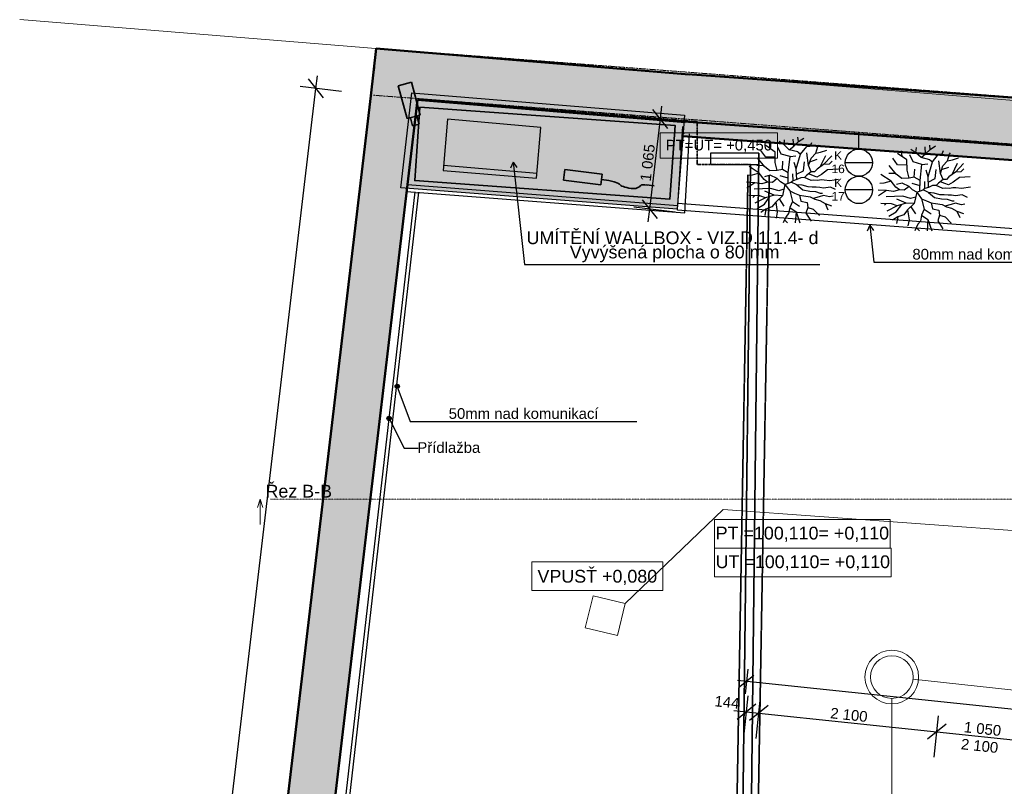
# Model space of a CAD drawing. Header units: millimetres. Extents: x -28761 to 4793, y -4271 to 20239.
# Tile 45 of 256: x -28761 to -17219, y 11187 to 20172. Entities that reach past the tile are written whole.
import ezdxf

# ---------------------------------------------------------------- set-up
doc = ezdxf.new("R2010")
doc.units = ezdxf.units.MM
doc.header["$MEASUREMENT"] = 0
for name, pattern in [('Telekomunikacni vodic', [9.25, 3, -0.75, 3, -0.75, 0.125, -0.75, 0.125, -0.75]), ('Wipeout_Contour', [1000, 0, -1000]), ('Čerchovaná M', [4.5, 2.5, -0.85, 0.3, -0.85]), ('Čerchovaná S', [3.5, 1.5, -0.85, 0.3, -0.85]), ('Čárkovaná S', [2.5, 1.5, -1])]:
    doc.linetypes.add(name, pattern=pattern)
for name, color, linetype in [('5._POHLED ZÁPADNÍ_1_2D prvky - obecné', 7, 'Continuous'), ('5._POHLED ZÁPADNÍ_1_Anotace - S', 7, 'Continuous'), ('5._POHLED ZÁPADNÍ_1_Anotace - SP', 7, 'Continuous'), ('5._POHLED ZÁPADNÍ_1_Konstrukce - nenosné', 7, 'Continuous'), ('5._POHLED ZÁPADNÍ_1_Konstrukce - nosné', 7, 'Continuous'), ('5._POHLED ZÁPADNÍ_1_Kóty - SP', 7, 'Continuous'), ('5._POHLED ZÁPADNÍ_1_Nové_Anotace - SP', 7, 'Continuous'), ('5._POHLED ZÁPADNÍ_1_Nové_Konstrukce - krov', 7, 'Continuous'), ('5._POHLED ZÁPADNÍ_1_Nové_Konstrukce - nenosné', 7, 'Continuous'), ('5._POHLED ZÁPADNÍ_1_Nové_Kóty - SP', 7, 'Continuous'), ('5._POHLED ZÁPADNÍ_1_Nové_Situace', 7, 'Continuous'), ('5._POHLED ZÁPADNÍ_1_Nové_Situace - terén', 7, 'Continuous'), ('5._POHLED ZÁPADNÍ_1_Nové_TZB - VZT', 7, 'Continuous'), ('5._POHLED ZÁPADNÍ_1_Nové_Výplně - Povrchové', 7, 'Continuous'), ('5._POHLED ZÁPADNÍ_1_Nové_Výplně – Řezové', 7, 'Continuous'), ('5._POHLED ZÁPADNÍ_1_Situace', 7, 'Continuous'), ('5._POHLED ZÁPADNÍ_1_Situace - terén', 7, 'Continuous'), ('5._POHLED ZÁPADNÍ_1_TZB - elektroinstalace', 7, 'Continuous'), ('5._POHLED ZÁPADNÍ_1_TZB - kanalizace', 7, 'Continuous'), ('5._POHLED ZÁPADNÍ_1_Výplně – Řezové', 7, 'Continuous'), ('5._POHLED ZÁPADNÍ_1_Značky - řezy', 7, 'Continuous')]:
    doc.layers.add(name, color=color, linetype=linetype)
doc.styles.add('GENEROVANÝ_STYL_1', font='txt')
doc.styles.add('GENEROVANÝ_STYL_2', font='txt')
doc.linetypes.add('Dvojitá', pattern='A,0,[1,D.1.1.19 Koordinační půdorys řemesel 1NP1.Shx,S=0.022399,R=0,X=0,Y=-0.000705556],-2.822222,0', length=2.822222)

msp = doc.modelspace()

# ---------------------------------------------------------------- hatches: boundary and pattern name
at = {"layer": '5._POHLED ZÁPADNÍ_1_Nové_Výplně – Řezové', "linetype": 'Continuous', "lineweight": 0, "true_color": 0x3f2a2a}
msp.add_hatch(color=19, dxfattribs=at).paths.add_polyline_path([(-21053, 17952), (-20968, 19051), (-24163, 19315), (-24295, 18203)])
at = {"layer": '5._POHLED ZÁPADNÍ_1_Výplně – Řezové', "linetype": 'Continuous', "lineweight": 13}
for points in [[(-24647, 19279), (-24099, 19233), (-24581, 19835)], [(-24033, 19790), (-24581, 19835), (-24099, 19233)], [(-24099, 19233), (-20959, 18972), (-20912, 19530), (-24033, 19790)], [(-20973, 18977), (-11029, 18260), (-10989, 18818), (-20933, 19535)], [(-24647, 19279), (-25823, 9345), (-25276, 9280), (-24099, 19233)], [(-20989, 18806), (-11147, 18093), (-11147, 18268), (-20976, 18980)]]:
    msp.add_hatch(color=254, dxfattribs=at).paths.add_polyline_path(points)

# ---------------------------------------------------------------- linework, layer by layer
at = {"layer": '5._POHLED ZÁPADNÍ_1_2D prvky - obecné', "color": 8, "linetype": 'Continuous', "lineweight": 13}
for p, q in [((-11181, 18743), (-28761, 20172)), ((-24603, 19573), (-24582, 19832))]:
    msp.add_line(p, q, dxfattribs=at)
at = {"layer": '5._POHLED ZÁPADNÍ_1_Anotace - SP', "color": 154, "linetype": 'Continuous', "lineweight": 13}
for p, q in [((-19877, 18844), (-21252, 18844)), ((-21252, 18844), (-21252, 18547)), ((-19877, 18547), (-19877, 18844)), ((-21252, 18547), (-19877, 18547)), ((-18556, 14315), (-20617, 14315)), ((-20617, 14315), (-20617, 13979)), ((-18556, 13979), (-18556, 14315)), ((-20617, 13979), (-18556, 13979)), ((-18545, 13979), (-20617, 13979)), ((-20617, 13979), (-20617, 13643)), ((-18545, 13643), (-18545, 13979)), ((-21222, 13818), (-22758, 13818)), ((-22758, 13818), (-22758, 13482)), ((-21222, 13482), (-21222, 13818)), ((-20617, 13643), (-18545, 13643)), ((-22758, 13482), (-21222, 13482))]:
    msp.add_line(p, q, dxfattribs=at)
at = {"layer": '5._POHLED ZÁPADNÍ_1_Konstrukce - nenosné', "color": 1, "linetype": 'Continuous', "lineweight": 25}
for p, q in [((-18762, 18496), (-19083, 18496)), ((-18762, 18176), (-19083, 18176))]:
    msp.add_line(p, q, dxfattribs=at)
at = {"layer": '5._POHLED ZÁPADNÍ_1_Konstrukce - nenosné', "color": 8, "linetype": 'Continuous', "lineweight": 20}
for p, q in [((-22040, 13421), (-22131, 13046)), ((-21664, 13330), (-22040, 13421)), ((-21755, 12954), (-21664, 13330)), ((-22131, 13046), (-21755, 12954))]:
    msp.add_line(p, q, dxfattribs=at)
at = {"layer": '5._POHLED ZÁPADNÍ_1_Konstrukce - nosné', "color": 251, "linetype": 'Continuous', "lineweight": 13, "true_color": 0x6a6a6a}
msp.add_line((-20966, 18841), (-20981, 18842), dxfattribs=at)
at = {"layer": '5._POHLED ZÁPADNÍ_1_Konstrukce - nosné', "color": 7, "linetype": 'Continuous', "lineweight": 50, "flags": 128}
for points in [[(-24581, 19835), (-24647, 19279)], [(-20912, 19530), (-24581, 19835)], [(-10989, 18818), (-20933, 19535)], [(-24647, 19279), (-25823, 9345)], [(-25276, 9280), (-24099, 19233)], [(-24099, 19233), (-20959, 18972)], [(-11147, 18268), (-20976, 18980)], [(-20973, 18977), (-11029, 18260)], [(-20989, 18806), (-11147, 18093)]]:
    msp.add_lwpolyline(points, dxfattribs=at)
at = {"layer": '5._POHLED ZÁPADNÍ_1_Konstrukce - nosné', "color": 251, "linetype": 'Čerchovaná M', "lineweight": 20, "true_color": 0x6a6a6a, "flags": 128}
for points in [[(-11213, 18814), (-24581, 19835)], [(-24623, 19287), (-11212, 18262)]]:
    msp.add_lwpolyline(points, dxfattribs=at)
at = {"layer": '5._POHLED ZÁPADNÍ_1_Nové_Konstrukce - krov', "color": 1, "linetype": 'Continuous', "lineweight": 25}
msp.add_line((-23793, 18466), (-22697, 18372), dxfattribs=at)
at = {"layer": '5._POHLED ZÁPADNÍ_1_Nové_Konstrukce - krov', "color": 1, "linetype": 'Continuous', "lineweight": 25, "flags": 128}
msp.add_lwpolyline([(-23798, 18406), (-22702, 18313), (-22651, 18910), (-23747, 19004)], close=True, dxfattribs=at)
at = {"layer": '5._POHLED ZÁPADNÍ_1_Nové_Konstrukce - nenosné', "color": 1, "linetype": 'Continuous', "lineweight": 25}
for p, q in [((-19963, 18659), (-19970, 18728)), ((-19800, 18704), (-19859, 18743)), ((-19800, 18704), (-19794, 18764)), ((-19740, 18646), (-19800, 18704)), ((-19686, 18691), (-19693, 18773)), ((-19686, 18691), (-19633, 18744)), ((-19633, 18744), (-19638, 18794)), ((-19633, 18744), (-19570, 18784)), ((-19494, 18691), (-19475, 18731)), ((-19406, 18686), (-19394, 18703)), ((-18088, 18652), (-18093, 18703)), ((-20015, 18562), (-20072, 18640)), ((-19907, 18620), (-20016, 18696)), ((-19904, 18499), (-19907, 18620)), ((-19834, 18596), (-19873, 18678)), ((-19729, 18567), (-19834, 18596)), ((-19740, 18646), (-19686, 18691)), ((-19638, 18623), (-19740, 18646)), ((-19658, 18423), (-19607, 18595)), ((-19638, 18623), (-19607, 18595)), ((-19607, 18595), (-19534, 18686)), ((-19534, 18686), (-19494, 18691)), ((-19513, 18462), (-19533, 18610)), ((-19485, 18549), (-19429, 18607)), ((-19429, 18607), (-19406, 18686)), ((-19429, 18607), (-19372, 18620)), ((-19372, 18620), (-19300, 18643)), ((-18362, 18528), (-18471, 18604)), ((-18418, 18567), (-18425, 18636)), ((-18289, 18505), (-18328, 18586)), ((-18255, 18613), (-18314, 18652)), ((-18255, 18613), (-18249, 18673)), ((-18195, 18555), (-18255, 18613)), ((-18195, 18555), (-18141, 18600)), ((-18141, 18600), (-18147, 18682)), ((-18141, 18600), (-18088, 18652)), ((-18088, 18652), (-18025, 18692)), ((-18062, 18504), (-17989, 18595)), ((-17989, 18595), (-17949, 18600)), ((-17949, 18600), (-17930, 18639)), ((-17884, 18516), (-17861, 18595)), ((-17861, 18595), (-17849, 18612)), ((-20032, 18451), (-20114, 18554)), ((-19906, 18559), (-20015, 18562)), ((-19881, 18404), (-19904, 18499)), ((-19819, 18417), (-19814, 18512)), ((-19751, 18378), (-19729, 18567)), ((-19729, 18567), (-19661, 18575)), ((-19658, 18423), (-19681, 18499)), ((-19573, 18402), (-19562, 18507)), ((-19513, 18462), (-19485, 18549)), ((-19499, 18506), (-19414, 18536)), ((-19338, 18476), (-19414, 18421)), ((-19376, 18448), (-19313, 18581)), ((-19338, 18476), (-19241, 18577)), ((-19273, 18479), (-19338, 18476)), ((-19237, 18515), (-19273, 18479)), ((-18470, 18470), (-18527, 18549)), ((-18361, 18468), (-18470, 18470)), ((-18359, 18407), (-18362, 18528)), ((-18184, 18476), (-18289, 18505)), ((-18206, 18286), (-18184, 18476)), ((-18093, 18531), (-18195, 18555)), ((-18184, 18476), (-18116, 18484)), ((-18113, 18331), (-18062, 18504)), ((-18093, 18531), (-18062, 18504)), ((-17968, 18371), (-17988, 18518)), ((-17940, 18458), (-17884, 18516)), ((-17884, 18516), (-17827, 18529)), ((-17831, 18357), (-17768, 18490)), ((-17827, 18529), (-17755, 18552)), ((-17793, 18385), (-17696, 18486)), ((-20091, 18372), (-20211, 18450)), ((-20091, 18372), (-20176, 18348)), ((-20040, 18461), (-20119, 18459)), ((-20034, 18298), (-20091, 18372)), ((-19966, 18401), (-20032, 18451)), ((-19881, 18404), (-19966, 18401)), ((-19819, 18417), (-19881, 18404)), ((-19751, 18378), (-19819, 18417)), ((-19754, 18255), (-19751, 18378)), ((-19694, 18284), (-19697, 18367)), ((-19652, 18297), (-19658, 18423)), ((-19655, 18360), (-19573, 18402)), ((-19482, 18389), (-19536, 18347)), ((-19462, 18344), (-19514, 18364)), ((-19482, 18389), (-19513, 18462)), ((-19443, 18389), (-19482, 18389)), ((-19414, 18421), (-19443, 18389)), ((-19363, 18358), (-19417, 18326)), ((-19290, 18413), (-19363, 18358)), ((-19165, 18421), (-19290, 18413)), ((-18546, 18281), (-18666, 18359)), ((-18495, 18370), (-18574, 18368)), ((-18487, 18360), (-18569, 18462)), ((-18421, 18310), (-18487, 18360)), ((-18336, 18313), (-18359, 18407)), ((-18274, 18326), (-18269, 18421)), ((-18113, 18331), (-18136, 18408)), ((-18028, 18310), (-18017, 18416)), ((-17968, 18371), (-17940, 18458)), ((-17937, 18298), (-17968, 18371)), ((-17954, 18414), (-17869, 18445)), ((-17793, 18385), (-17869, 18330)), ((-17728, 18388), (-17793, 18385)), ((-17692, 18424), (-17728, 18388)), ((-20145, 18261), (-20241, 18266)), ((-20145, 18261), (-20237, 18197)), ((-20176, 18348), (-20225, 18344)), ((-20062, 18248), (-20145, 18261)), ((-19994, 18267), (-20062, 18248)), ((-19994, 18267), (-20034, 18298)), ((-19963, 18349), (-20029, 18330)), ((-19938, 18264), (-19994, 18267)), ((-19881, 18309), (-19963, 18349)), ((-19881, 18309), (-19938, 18264)), ((-19842, 18270), (-19881, 18309)), ((-19752, 18316), (-19845, 18343)), ((-19791, 18241), (-19842, 18270)), ((-19791, 18241), (-19819, 18109)), ((-19791, 18241), (-19717, 18268)), ((-19791, 18241), (-19734, 18165)), ((-19694, 18284), (-19717, 18268)), ((-19652, 18236), (-19717, 18268)), ((-19652, 18297), (-19694, 18284)), ((-19604, 18318), (-19652, 18297)), ((-19561, 18321), (-19604, 18318)), ((-19536, 18347), (-19561, 18321)), ((-19485, 18286), (-19561, 18321)), ((-19454, 18289), (-19485, 18286)), ((-19417, 18326), (-19462, 18344)), ((-19406, 18287), (-19454, 18289)), ((-19366, 18295), (-19406, 18287)), ((-19332, 18292), (-19366, 18295)), ((-19264, 18284), (-19332, 18292)), ((-19161, 18299), (-19264, 18284)), ((-18631, 18257), (-18680, 18253)), ((-18546, 18281), (-18631, 18257)), ((-18489, 18207), (-18546, 18281)), ((-18418, 18257), (-18484, 18239)), ((-18336, 18313), (-18421, 18310)), ((-18336, 18218), (-18418, 18257)), ((-18274, 18326), (-18336, 18313)), ((-18207, 18225), (-18300, 18252)), ((-18206, 18286), (-18274, 18326)), ((-18209, 18163), (-18206, 18286)), ((-18149, 18193), (-18152, 18276)), ((-18107, 18206), (-18113, 18331)), ((-18110, 18268), (-18028, 18310)), ((-17991, 18256), (-18016, 18229)), ((-17937, 18298), (-17991, 18256)), ((-17917, 18253), (-17969, 18273)), ((-17898, 18298), (-17937, 18298)), ((-17872, 18235), (-17917, 18253)), ((-17869, 18330), (-17898, 18298)), ((-17818, 18266), (-17872, 18235)), ((-17745, 18322), (-17818, 18266)), ((-17620, 18329), (-17745, 18322)), ((-19955, 18193), (-20150, 18185)), ((-19915, 18114), (-20025, 18162)), ((-19864, 18167), (-19955, 18193)), ((-19803, 18185), (-19864, 18167)), ((-19734, 18165), (-19677, 18139)), ((-19734, 18165), (-19703, 18041)), ((-19677, 18139), (-19621, 18115)), ((-19587, 18231), (-19652, 18236)), ((-19652, 18236), (-19581, 18178)), ((-19519, 18213), (-19587, 18231)), ((-19581, 18178), (-19499, 18163)), ((-19471, 18210), (-19519, 18213)), ((-19499, 18163), (-19434, 18160)), ((-19423, 18208), (-19471, 18210)), ((-19434, 18160), (-19377, 18139)), ((-19383, 18205), (-19423, 18208)), ((-19338, 18197), (-19383, 18205)), ((-19377, 18139), (-19352, 18139)), ((-19258, 18210), (-19338, 18197)), ((-19196, 18180), (-19258, 18210)), ((-18600, 18170), (-18696, 18175)), ((-18600, 18170), (-18692, 18106)), ((-18517, 18157), (-18600, 18170)), ((-18449, 18176), (-18517, 18157)), ((-18449, 18176), (-18489, 18207)), ((-18393, 18173), (-18449, 18176)), ((-18336, 18218), (-18393, 18173)), ((-18297, 18178), (-18336, 18218)), ((-18246, 18150), (-18297, 18178)), ((-18246, 18150), (-18274, 18018)), ((-18246, 18150), (-18172, 18176)), ((-18246, 18150), (-18189, 18074)), ((-18149, 18193), (-18172, 18176)), ((-18107, 18145), (-18172, 18176)), ((-18107, 18206), (-18149, 18193)), ((-18059, 18227), (-18107, 18206)), ((-18042, 18140), (-18107, 18145)), ((-18107, 18145), (-18036, 18087)), ((-18016, 18229), (-18059, 18227)), ((-17974, 18121), (-18042, 18140)), ((-17940, 18195), (-18016, 18229)), ((-17909, 18198), (-17940, 18195)), ((-17861, 18195), (-17909, 18198)), ((-17821, 18203), (-17861, 18195)), ((-17787, 18201), (-17821, 18203)), ((-17719, 18193), (-17787, 18201)), ((-17616, 18208), (-17719, 18193)), ((-20085, 18106), (-20213, 18111)), ((-20148, 18107), (-20167, 18088)), ((-20020, 18083), (-20144, 18020)), ((-20116, 17960), (-20031, 18009)), ((-20020, 18083), (-20085, 18106)), ((-20031, 18009), (-19967, 18098)), ((-19915, 18114), (-20020, 18083)), ((-19898, 18033), (-19943, 17977)), ((-19819, 18109), (-19915, 18114)), ((-19819, 18109), (-19898, 18033)), ((-19898, 18033), (-19881, 17917)), ((-19858, 18071), (-19804, 17988)), ((-19703, 18041), (-19734, 17972)), ((-19703, 18041), (-19620, 17988)), ((-19621, 18115), (-19570, 18107)), ((-19621, 18115), (-19606, 18046)), ((-19606, 18046), (-19530, 18031)), ((-19570, 18107), (-19493, 18097)), ((-19530, 18031), (-19524, 17970)), ((-19493, 18097), (-19442, 18068)), ((-19388, 18097), (-19460, 18078)), ((-19442, 18068), (-19383, 18052)), ((-19337, 18113), (-19388, 18097)), ((-19383, 18052), (-19320, 18018)), ((-19267, 18095), (-19337, 18113)), ((-19320, 18018), (-19286, 17944)), ((-19320, 18018), (-19244, 17991)), ((-19226, 18102), (-19267, 18095)), ((-18540, 18015), (-18667, 18019)), ((-18603, 18016), (-18622, 17997)), ((-18410, 18102), (-18605, 18094)), ((-18475, 17991), (-18540, 18015)), ((-18486, 17918), (-18422, 18007)), ((-18370, 18023), (-18480, 18070)), ((-18370, 18023), (-18475, 17991)), ((-18319, 18076), (-18410, 18102)), ((-18274, 18018), (-18370, 18023)), ((-18274, 18018), (-18353, 17942)), ((-18258, 18093), (-18319, 18076)), ((-18189, 18074), (-18132, 18048)), ((-18189, 18074), (-18158, 17950)), ((-18132, 18048), (-18076, 18024)), ((-18076, 18024), (-18025, 18016)), ((-18076, 18024), (-18061, 17955)), ((-18036, 18087), (-17954, 18071)), ((-18025, 18016), (-17948, 18006)), ((-17926, 18119), (-17974, 18121)), ((-17954, 18071), (-17889, 18069)), ((-17878, 18116), (-17926, 18119)), ((-17889, 18069), (-17832, 18048)), ((-17838, 18114), (-17878, 18116)), ((-17792, 18022), (-17843, 18006)), ((-17793, 18106), (-17838, 18114)), ((-17832, 18048), (-17807, 18048)), ((-17713, 18119), (-17793, 18106)), ((-17722, 18003), (-17792, 18022)), ((-17681, 18011), (-17722, 18003)), ((-17651, 18088), (-17713, 18119)), ((-20014, 17951), (-20074, 17913)), ((-20014, 17951), (-20026, 17875)), ((-19943, 17977), (-20014, 17951)), ((-19881, 17917), (-19894, 17845)), ((-19748, 17901), (-19776, 17867)), ((-19734, 17972), (-19748, 17901)), ((-19734, 17972), (-19660, 17920)), ((-19660, 17920), (-19670, 17790)), ((-19660, 17920), (-19615, 17790)), ((-19524, 17970), (-19544, 17904)), ((-19544, 17904), (-19484, 17810)), ((-19524, 17970), (-19459, 17952)), ((-19459, 17952), (-19387, 17877)), ((-18475, 17991), (-18598, 17928)), ((-18571, 17869), (-18486, 17918)), ((-18353, 17942), (-18398, 17886)), ((-18353, 17942), (-18336, 17826)), ((-18313, 17980), (-18259, 17897)), ((-18158, 17950), (-18189, 17881)), ((-18158, 17950), (-18075, 17897)), ((-18061, 17955), (-17985, 17939)), ((-17985, 17939), (-17979, 17879)), ((-17948, 18006), (-17897, 17977)), ((-17843, 18006), (-17915, 17987)), ((-17897, 17977), (-17838, 17961)), ((-17838, 17961), (-17775, 17927)), ((-17775, 17927), (-17741, 17852)), ((-17775, 17927), (-17699, 17900)), ((-19776, 17867), (-19811, 17790)), ((-19795, 17826), (-19760, 17790)), ((-18469, 17860), (-18529, 17822)), ((-18469, 17860), (-18481, 17784)), ((-18398, 17886), (-18469, 17860)), ((-18336, 17826), (-18349, 17754)), ((-18231, 17776), (-18266, 17699)), ((-18203, 17810), (-18231, 17776)), ((-18189, 17881), (-18203, 17810)), ((-18189, 17881), (-18115, 17829)), ((-18115, 17829), (-18125, 17699)), ((-18115, 17829), (-18070, 17699)), ((-17979, 17879), (-17999, 17813)), ((-17999, 17813), (-17939, 17719)), ((-17979, 17879), (-17914, 17860)), ((-17914, 17860), (-17842, 17786)), ((-18250, 17734), (-18215, 17699))]:
    msp.add_line(p, q, dxfattribs=at)
for centre in [(-18923, 18496), (-18923, 18176)]:
    msp.add_circle(centre, 160, dxfattribs=at)
at = {"layer": '5._POHLED ZÁPADNÍ_1_Nové_Kóty - SP', "color": 1, "linetype": 'Continuous', "lineweight": 25}
for p, q in [((-25288, 19366), (-25271, 19515)), ((-25201, 19255), (-25376, 19477)), ((-24990, 19330), (-25474, 19388)), ((-21163, 18898), (-21338, 19121)), ((-21250, 19009), (-21233, 19158)), ((-20952, 18974), (-21437, 19031)), ((-21375, 17951), (-21250, 19009)), ((-21463, 18062), (-21288, 17840)), ((-21077, 17916), (-21561, 17973)), ((-21393, 17802), (-21375, 17951)), ((-20154, 12486), (-20318, 12352)), ((-20252, 12270), (-20221, 12559)), ((-20348, 12430), (-20236, 12419)), ((-20236, 12419), (-10717, 11428)), ((-20272, 11763), (-20221, 12248)), ((-20131, 12150), (-20351, 11972)), ((-19988, 12135), (-20208, 11957)), ((-20129, 11748), (-20079, 12233)), ((-20390, 12077), (-20241, 12061)), ((-20241, 12061), (-20098, 12046)), ((-20098, 12046), (-18010, 11827)), ((-18041, 11529), (-17990, 12014)), ((-17900, 11916), (-18120, 11738)), ((-18010, 11827), (-16965, 11718))]:
    msp.add_line(p, q, dxfattribs=at)
at = {"layer": '5._POHLED ZÁPADNÍ_1_Nové_Situace', "color": 1, "linetype": 'Continuous', "lineweight": 25}
for p, q in [((-22977, 18500), (-23007, 18431)), ((-22977, 18500), (-22845, 17304)), ((-22977, 18500), (-22933, 18440)), ((-22845, 17304), (-19383, 17304))]:
    msp.add_line(p, q, dxfattribs=at)
at = {"layer": '5._POHLED ZÁPADNÍ_1_Nové_Situace', "color": 1, "linetype": 'Dvojitá', "lineweight": 25, "flags": 128}
msp.add_lwpolyline([(-21053, 17952), (-24295, 18203), (-24163, 19315), (-20968, 19051)], close=True, dxfattribs=at)
at = {"layer": '5._POHLED ZÁPADNÍ_1_Nové_Situace', "color": 1, "linetype": 'Continuous', "lineweight": 25, "flags": 128}
msp.add_lwpolyline([(-21046, 18021), (-11147, 17275), (-11144, 17194), (-21052, 17939)], close=True, dxfattribs=at)
at = {"layer": '5._POHLED ZÁPADNÍ_1_Nové_Situace - terén', "color": 1, "linetype": 'Continuous', "lineweight": 25}
for p, q in [((-18795, 17764), (-18826, 17695)), ((-18795, 17764), (-18747, 17329)), ((-18795, 17764), (-18751, 17703)), ((-18747, 17329), (-16088, 17329))]:
    msp.add_line(p, q, dxfattribs=at)
at = {"layer": '5._POHLED ZÁPADNÍ_1_Nové_TZB - VZT', "color": 1, "linetype": 'Continuous', "lineweight": 25}
for p, q in [((-21046, 17994), (-20989, 18919)), ((-18923, 18656), (-18923, 18856))]:
    msp.add_line(p, q, dxfattribs=at)
at = {"layer": '5._POHLED ZÁPADNÍ_1_TZB - elektroinstalace', "color": 92, "linetype": 'Continuous', "lineweight": 35, "true_color": 0x00d700, "flags": 128}
for points in [[(-24168, 19440), (-24323, 19398)], [(-24168, 19440), (-24323, 19398)], [(-24323, 19398), (-24219, 19012)], [(-24323, 19398), (-24219, 19012)], [(-24065, 19053), (-24168, 19440)], [(-24065, 19053), (-24168, 19440)], [(-24219, 19012), (-24065, 19053)], [(-24219, 19012), (-24065, 19053)], [(-24181, 19022), (-24155, 18926)], [(-24181, 19022), (-24155, 18926)], [(-24078, 18946), (-24155, 18926)], [(-24078, 18946), (-24155, 18926)], [(-24078, 18946), (-24104, 19043)], [(-24078, 18946), (-24104, 19043)], [(-19694, 9976), (-20194, 10026), (-20097, 18606)], [(-19694, 9976), (-20194, 10026), (-20097, 18606)], [(-22385, 18292), (-22369, 18416)], [(-22385, 18292), (-22369, 18416)], [(-22369, 18416), (-21935, 18362)], [(-22369, 18416), (-21935, 18362)], [(-21935, 18362), (-21950, 18238)], [(-21935, 18362), (-21950, 18238)], [(-21950, 18238), (-22385, 18292)], [(-21950, 18238), (-22385, 18292)], [(-21943, 18300), (-21857, 18287), (-21793, 18272), (-21750, 18257), (-21737, 18249), (-21729, 18243)], [(-21943, 18300), (-21857, 18287), (-21793, 18272), (-21750, 18257), (-21737, 18249), (-21729, 18243)], [(-21594, 18194), (-21621, 18199), (-21646, 18204), (-21667, 18209), (-21685, 18216), (-21701, 18222), (-21713, 18229), (-21723, 18236), (-21729, 18243)], [(-21594, 18194), (-21621, 18199), (-21646, 18204), (-21667, 18209), (-21685, 18216), (-21701, 18222), (-21713, 18229), (-21723, 18236), (-21729, 18243)], [(-21497, 18214), (-21489, 18223), (-21481, 18230), (-21471, 18235), (-21460, 18237), (-21448, 18238), (-21434, 18237), (-21400, 18234)], [(-21497, 18214), (-21489, 18223), (-21481, 18230), (-21471, 18235), (-21460, 18237), (-21448, 18238), (-21434, 18237), (-21400, 18234)], [(-21497, 18214), (-21507, 18209), (-21515, 18205), (-21522, 18200), (-21529, 18196), (-21538, 18193), (-21551, 18192), (-21569, 18192), (-21594, 18194)], [(-21497, 18214), (-21507, 18209), (-21515, 18205), (-21522, 18200), (-21529, 18196), (-21538, 18193), (-21551, 18192), (-21569, 18192), (-21594, 18194)], [(-21322, 18224), (-21415, 18236)], [(-21322, 18224), (-21415, 18236)]]:
    msp.add_lwpolyline(points, dxfattribs=at)
at = {"layer": '5._POHLED ZÁPADNÍ_1_TZB - elektroinstalace', "color": 92, "linetype": 'Continuous', "lineweight": 25, "true_color": 0x00d700, "flags": 128}
msp.add_lwpolyline([(-20664, 18609), (-20664, 18476), (-20095, 18476), (-20095, 18609)], close=True, dxfattribs=at)
at = {"layer": '5._POHLED ZÁPADNÍ_1_TZB - elektroinstalace', "color": 92, "linetype": 'Telekomunikacni vodic', "lineweight": 35, "true_color": 0x00d700, "flags": 128}
msp.add_lwpolyline([(-19819, 9404), (-19819, 9988), (-20294, 10036), (-20194, 18476)], dxfattribs=at)
msp.add_lwpolyline([(-19819, 9404), (-19819, 9988), (-20294, 10036), (-20194, 18476)], dxfattribs=at)
at = {"layer": '5._POHLED ZÁPADNÍ_1_TZB - elektroinstalace', "color": 92, "linetype": 'Čárkovaná S', "lineweight": 35, "true_color": 0x00d700, "flags": 128}
for points in [[(-20224, 18352), (-20364, 10354)], [(-20114, 10349), (-19974, 18348)]]:
    msp.add_lwpolyline(points, dxfattribs=at)
at = {"layer": '5._POHLED ZÁPADNÍ_1_TZB - kanalizace', "color": 30, "linetype": 'Continuous', "lineweight": 20, "true_color": 0xff6600}
for p, q in [((-21664, 13330), (-20516, 14433)), ((-16599, 14146), (-20516, 14433)), ((-18290, 12441), (-10090, 11566)), ((-18538, 7589), (-18538, 12218))]:
    msp.add_line(p, q, dxfattribs=at)
for radius in [315, 250]:
    msp.add_circle((-18538, 12468), radius, dxfattribs=at)
at = {"layer": '5._POHLED ZÁPADNÍ_1_Značky - řezy', "color": 154, "linetype": 'Continuous', "lineweight": 13}
for p, q in [((-25972, 14454), (-25942, 14554)), ((-25942, 14554), (-25942, 14254)), ((-25912, 14454), (-25942, 14554))]:
    msp.add_line(p, q, dxfattribs=at)

# ---------------------------------------------------------------- texts
at = {"layer": '5._POHLED ZÁPADNÍ_1_Anotace - S', "color": 1, "linetype": 'Continuous', "lineweight": 25, "char_height": 100, "attachment_point": 5, "style": 'GENEROVANÝ_STYL_1'}
for s, insert, line_spacing_factor in [('\\A1;{\\pqc;\\fArial|b0|i0|c238|p38;K\\P\\pqc;\\fArial|b0|i0|c238|p38;1\\fArial|b0|i0|c238|p38;6}', (-19167, 18501), 0.940294), ('\\A1;{\\pqc;\\fArial|b0|i0|c238|p38;K\\P\\pqc;\\fArial|b0|i0|c238|p38;1\\fArial|b0|i0|c238|p38;7}', (-19167, 18181), 0.9406)]:
    msp.add_mtext(s, dxfattribs=dict(at, insert=insert, line_spacing_factor=line_spacing_factor))
at = {"layer": '5._POHLED ZÁPADNÍ_1_Anotace - SP', "color": 154, "linetype": 'Continuous', "lineweight": 13, "attachment_point": 5, "style": 'GENEROVANÝ_STYL_1'}
for s, insert, char_height in [('\\A1;{\\pqc;\\fArial|b0|i0|c238|p38;PT=UT= +0,\\fArial|b0|i0|c238|p38;45\\fArial|b0|i0|c238|p38;0 }', (-20565, 18690), 125), ('\\A1;{\\pqc;\\fArial|b0|i0|c238|p38;PT =100,110=\\fArial|b0|i0|c238|p38; \\fArial|b0|i0|c238|p38;+0,110}', (-19586, 14141), 150), ('\\A1;{\\pqc;\\fArial|b0|i0|c238|p38;UT\\fArial|b0|i0|c238|p38; =100,110=\\fArial|b0|i0|c238|p38; \\fArial|b0|i0|c238|p38;+0,110}', (-19581, 13805), 150), ('\\A1;{\\pqc;\\fArial|b0|i0|c238|p38;VPUSŤ +0,0\\fArial|b0|i0|c238|p38;8\\fArial|b0|i0|c238|p38;0 }', (-21990, 13635), 150)]:
    msp.add_mtext(s, dxfattribs=dict(at, insert=insert, char_height=char_height))
at = {"layer": '5._POHLED ZÁPADNÍ_1_Kóty - SP', "color": 1, "linetype": 'Continuous', "lineweight": 25, "char_height": 125, "attachment_point": 7, "style": 'GENEROVANÝ_STYL_2'}
for s, insert, width, rotation in [('\\A1;{\\pql;\\fArial|b0|i0|c0|p38;1\xa0065}', (-21363, 18271), 427.43, 83.2658), ('\\A1;{\\pql;\\fArial|b0|i0|c0|p38;144}', (-20621, 12126), 284.57, 354.0173), ('\\A1;{\\pql;\\fArial|b0|i0|c0|p38;2\xa0100}', (-19264, 11984), 427.43, 354.0173), ('\\A1;{\\pql;\\fArial|b0|i0|c0|p38;1\xa0050}', (-17698, 11820), 427.43, 354.0173)]:
    msp.add_mtext(s, dxfattribs=dict(at, insert=insert, width=width, rotation=rotation))
at = {"layer": '5._POHLED ZÁPADNÍ_1_Kóty - SP', "color": 1, "linetype": 'Continuous', "lineweight": 25, "insert": (-17502, 11724), "char_height": 125, "attachment_point": 2, "rotation": 354.0173, "style": 'GENEROVANÝ_STYL_2'}
msp.add_mtext('\\A1;{\\pqc;\\fArial|b0|i0|c0|p38;2 \\fArial|b0|i0|c0|p38;10\\fArial|b0|i0|c0|p38;0}', dxfattribs=at)
at = {"layer": '5._POHLED ZÁPADNÍ_1_Situace', "color": 1, "linetype": 'Continuous', "lineweight": 25, "char_height": 150, "attachment_point": 7, "style": 'GENEROVANÝ_STYL_2'}
for s, insert, width in [('\\A1;{\\pql;\\fArial|b0|i0|c0|p38;UMÍTĚNÍ WALLBOX - VIZ.D.1.1.4- d }', (-22820, 17539), 3412.12), ('\\A1;{\\pql;\\fArial|b0|i0|c0|p38;Vyvýšená plocha o 80 mm}', (-22313, 17329), 2397.27)]:
    msp.add_mtext(s, dxfattribs=dict(at, insert=insert, width=width))
at = {"layer": '5._POHLED ZÁPADNÍ_1_Situace - terén', "color": 1, "linetype": 'Continuous', "lineweight": 25, "char_height": 125, "attachment_point": 8, "style": 'GENEROVANÝ_STYL_2'}
for s, insert in [('\\A1;{\\pqc;\\fArial|b0|i0|c0|p38;80\\fArial|b0|i0|c0|p38;mm\\fArial|b0|i0|c0|p38; nad komunikací}', (-17418, 17359)), ('\\A1;{\\pqc;\\fArial|b0|i0|c0|p38;5\\fArial|b0|i0|c0|p38;0mm nad komunikací}', (-22854, 15492))]:
    msp.add_mtext(s, dxfattribs=dict(at, insert=insert))

# ---------------------------------------------------------------- next in the draw order: wipeouts: each hides what was drawn before it
at = {"color": 254, "linetype": 'Wipeout_Contour', "lineweight": 0, "ltscale": 112651.676276}
msp.add_wipeout([(-25518, 5599), (-24082, 18149), (-24131, 18154), (-25568, 5605)], dxfattribs=at).dxf.layer = '5._POHLED ZÁPADNÍ_1_Nové_Výplně - Povrchové'

# ---------------------------------------------------------------- next in the draw order: hatches: boundary and pattern name
at = {"layer": '5._POHLED ZÁPADNÍ_1_Nové_Anotace - SP', "linetype": 'Continuous', "lineweight": 25}
msp.add_hatch(color=1, dxfattribs=at).paths.add_polyline_path([(-24456, 15498), (-24454, 15488), (-24448, 15480), (-24440, 15475), (-24431, 15473), (-24421, 15475), (-24413, 15480), (-24408, 15488), (-24406, 15498), (-24408, 15507), (-24413, 15516), (-24421, 15521), (-24431, 15523), (-24440, 15521), (-24448, 15516), (-24454, 15507)])
at = {"layer": '5._POHLED ZÁPADNÍ_1_Nové_Situace - terén', "linetype": 'Continuous', "lineweight": 25}
msp.add_hatch(color=1, dxfattribs=at).paths.add_polyline_path([(-24361, 15875), (-24359, 15865), (-24353, 15857), (-24345, 15852), (-24336, 15850), (-24326, 15852), (-24318, 15857), (-24313, 15865), (-24311, 15875), (-24313, 15884), (-24318, 15892), (-24326, 15898), (-24336, 15900), (-24345, 15898), (-24353, 15892), (-24359, 15884)])

# ---------------------------------------------------------------- next in the draw order: linework, layer by layer
at = {"layer": '5._POHLED ZÁPADNÍ_1_Nové_Anotace - SP', "color": 1, "linetype": 'Continuous', "lineweight": 25}
for p, q in [((-24419, 15476), (-24254, 15151)), ((-24254, 15151), (-24092, 15151))]:
    msp.add_line(p, q, dxfattribs=at)
msp.add_circle((-24431, 15498), 25, dxfattribs=at)
at = {"layer": '5._POHLED ZÁPADNÍ_1_Nové_Kóty - SP', "color": 1, "linetype": 'Continuous', "lineweight": 25}
msp.add_line((-27530, 423), (-25288, 19366), dxfattribs=at)
at = {"layer": '5._POHLED ZÁPADNÍ_1_Nové_Situace', "color": 1, "linetype": 'Continuous', "lineweight": 25, "flags": 128}
for points in [[(-24131, 18154), (-25568, 5605)], [(-25518, 5599), (-24082, 18149)]]:
    msp.add_lwpolyline(points, dxfattribs=at)
at = {"layer": '5._POHLED ZÁPADNÍ_1_Nové_Situace - terén', "color": 1, "linetype": 'Continuous', "lineweight": 25}
for p, q in [((-24327, 15851), (-24184, 15462)), ((-24184, 15462), (-21525, 15462))]:
    msp.add_line(p, q, dxfattribs=at)
msp.add_circle((-24336, 15875), 25, dxfattribs=at)
at = {"layer": '5._POHLED ZÁPADNÍ_1_Nové_TZB - VZT', "color": 1, "linetype": 'Continuous', "lineweight": 25}
msp.add_line((-24216, 18239), (-21046, 17994), dxfattribs=at)
at = {"layer": '5._POHLED ZÁPADNÍ_1_Nové_TZB - VZT', "color": 1, "linetype": 'Continuous', "lineweight": 25, "flags": 128}
msp.add_lwpolyline([(-24226, 18160), (-20966, 17908), (-20909, 18833)], dxfattribs=at)
at = {"layer": '5._POHLED ZÁPADNÍ_1_TZB - elektroinstalace', "color": 92, "linetype": 'Telekomunikacni vodic', "lineweight": 35, "true_color": 0x00d700, "flags": 128}
msp.add_lwpolyline([(-15497, 1101), (-15569, 1101), (-15569, 5101), (-16069, 5101), (-16069, 9601), (-20294, 10036), (-20194, 18476), (-20819, 18476), (-20819, 18976), (-24117, 19246)], dxfattribs=at)
msp.add_lwpolyline([(-15497, 1101), (-15569, 1101), (-15569, 5101), (-16069, 5101), (-16069, 9601), (-20294, 10036), (-20194, 18476), (-20819, 18476), (-20819, 18976), (-24117, 19246)], dxfattribs=at)
at = {"layer": '5._POHLED ZÁPADNÍ_1_TZB - elektroinstalace', "color": 92, "linetype": 'Continuous', "lineweight": 35, "true_color": 0x00d700, "flags": 128}
msp.add_lwpolyline([(-24069, 19147), (-24131, 18287), (-21139, 18070), (-21077, 18930)], close=True, dxfattribs=at)
at = {"layer": '5._POHLED ZÁPADNÍ_1_Značky - řezy', "color": 154, "linetype": 'Čerchovaná S', "lineweight": 13}
msp.add_line((-25822, 14554), (-2556, 14554), dxfattribs=at)

# ---------------------------------------------------------------- next in the draw order: texts
at = {"layer": '5._POHLED ZÁPADNÍ_1_Anotace - SP', "color": 1, "linetype": 'Continuous', "lineweight": 25, "insert": (-23731, 15157), "char_height": 125, "attachment_point": 5, "style": 'GENEROVANÝ_STYL_1'}
msp.add_mtext('\\A1;{\\pqc;\\fArial|b0|i0|c238|p38;Přídlažba}', dxfattribs=at)
at = {"layer": '5._POHLED ZÁPADNÍ_1_Značky - řezy', "color": 154, "linetype": 'Continuous', "lineweight": 13, "insert": (-25100, 14569), "char_height": 150, "attachment_point": 9, "style": 'GENEROVANÝ_STYL_2'}
msp.add_mtext('\\A1;{\\pqr;\\pt0;\\fArial|b0|i0|c0|p38;Řez B-B}', dxfattribs=at)

doc.saveas('drawing.dxf')
